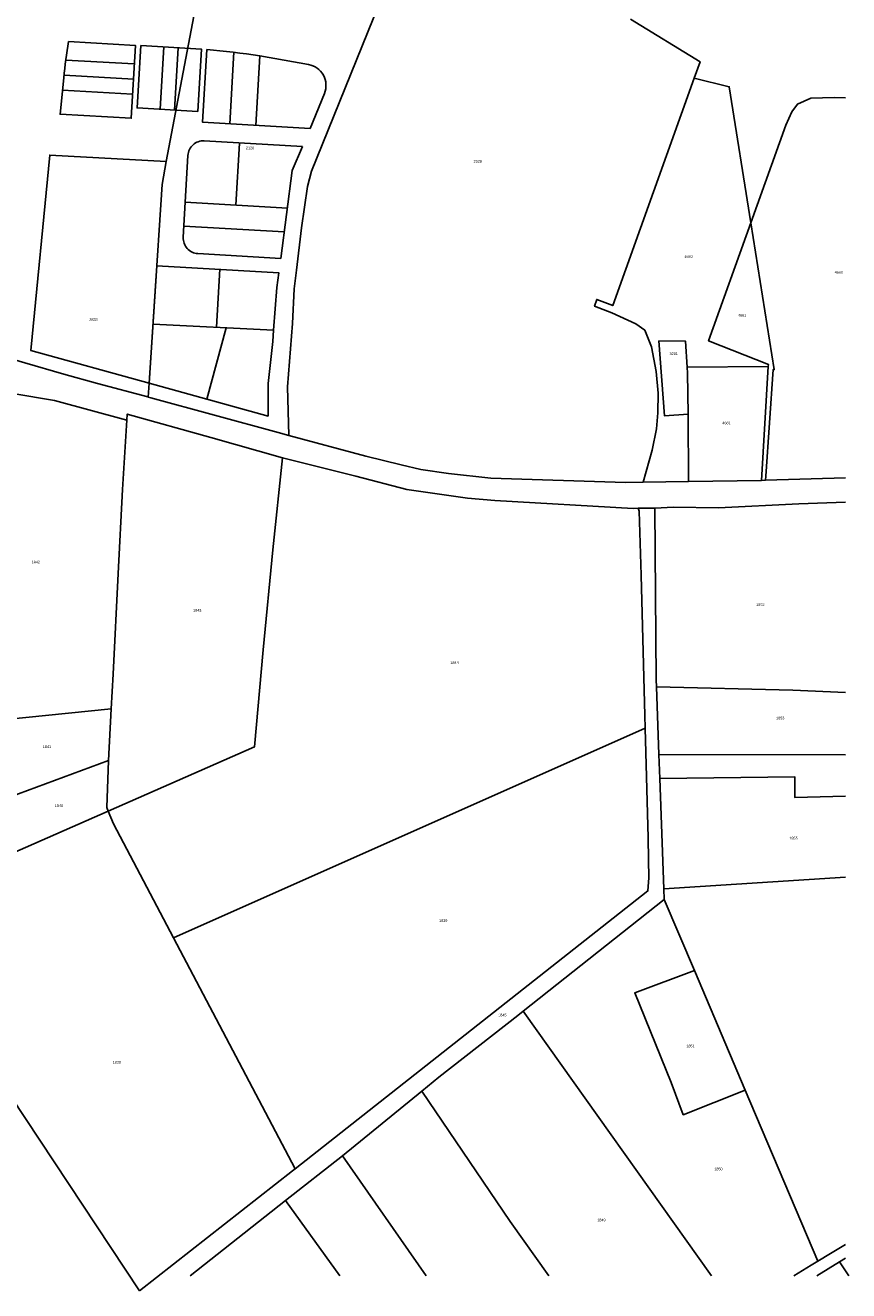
# Model space of a CAD drawing. Header units: metres. Extents: x 174165 to 174891, y 461922 to 462936.
# Tile 8 of 23: x 174583 to 174891, y 461922 to 462397. Entities that reach past the tile are written whole.
import ezdxf

# ---------------------------------------------------------------- set-up
doc = ezdxf.new("R2010")
doc.units = ezdxf.units.M
for name, color, linetype in [('B-XX-KG-GRENS_PERCEEL-G', 213, 'Continuous'), ('B-XX-KG-GRENS_PERCEEL-T20', 213, 'Continuous'), ('N-PV-KG-GRENS_PERCEEL-G', 1, 'Continuous')]:
    doc.layers.add(name, color=color, linetype=linetype)
doc.styles.add('NLCS-ISO-M500-T20', font='NLCS-ISO.ttf', dxfattribs={"height": 1})

msp = doc.modelspace()

# ---------------------------------------------------------------- linework, layer by layer
at = {"layer": 'B-XX-KG-GRENS_PERCEEL-G', "lineweight": -3, "flags": 128}
for points in [[(174723.76, 462426.98), (174651.66, 462430.95), (174635.49, 462345.42)], [(174681.5, 462242.64), (174680.94, 462260.93), (174682.85, 462284.71), (174683.46, 462297.67), (174684.28, 462304.65), (174686.13, 462320.56), (174688.39, 462336.02), (174689.91, 462341.83), (174715.23, 462404.23), (174717.49, 462411.59), (174723.76, 462426.98)], [(174833.46, 462376.75), (174835.67, 462382.9), (174809.63, 462398.9)], [(174814.28, 462225.17), (174817.75, 462237.14), (174819.32, 462245.18), (174819.85, 462251.17), (174819.9, 462258.49), (174819.21, 462266.69), (174817.48, 462275.98), (174814.95, 462282.21), (174811.54, 462284.58), (174802.58, 462288.67), (174796.1, 462291.15), (174796.95, 462293.7), (174802.93, 462291.42), (174833.46, 462376.75)], [(174854.73, 462322.43), (174846.59, 462373.5), (174833.46, 462376.75)], [(174854.73, 462322.43), (174867.85, 462359.13), (174870.06, 462364.04), (174872.18, 462367.01), (174877.22, 462369.23), (174886, 462369.47), (174890.18, 462369.37)], [(174635.49, 462345.42), (174591.77, 462347.84), (174584.66, 462274.58), (174629.06, 462262.26)], [(174629.06, 462262.26), (174631.06, 462293), (174633.92, 462336.84), (174635.49, 462345.42)], [(174861.26, 462268.6), (174861.3, 462269.31), (174838.88, 462278.12), (174854.73, 462322.43)], [(174860.2, 462225.87), (174860.31, 462227.39), (174863.15, 462267.43), (174863.5, 462267.38), (174854.73, 462322.43)], [(174628.72, 462257.08), (174628.53, 462257.13), (174609.69, 462262.21), (174597.06, 462265.69), (174582.37, 462269.97), (174564.89, 462275.11)], [(174831.17, 462250.72), (174822.38, 462250.04), (174820.15, 462278.19)], [(174820.15, 462278.19), (174830.25, 462278.05), (174830.82, 462268.24)], [(174831.17, 462250.72), (174830.94, 462266.03), (174830.82, 462268.24)], [(174861.26, 462268.6), (174858.76, 462225.83)], [(174620.67, 462248.4), (174593.57, 462255.79), (174562.97, 462260.95), (174553.65, 462260.95), (174540.67, 462259.48)], [(174629.06, 462262.26), (174628.72, 462257.08)], [(174628.72, 462257.08), (174629.66, 462256.83), (174677.48, 462243.74), (174681.5, 462242.64)], [(174652.23, 462241.9), (174620.81, 462250.72), (174620.67, 462248.4)], [(174614.83, 462140.1), (174615.5, 462153.1), (174617.47, 462190.84), (174619.04, 462222.36), (174620.67, 462248.4)], [(174679.07, 462234.3), (174652.23, 462241.9)], [(174681.5, 462242.64), (174710.37, 462234.97), (174723.6, 462231.63), (174730.97, 462229.87), (174741.3, 462228.43), (174757.19, 462226.72), (174807.72, 462225.01), (174814.28, 462225.17)], [(174679.07, 462234.3), (174675.4, 462199.73), (174671.83, 462162.23), (174668.61, 462125.89), (174613.74, 462101.8)], [(174758.73, 462218.33), (174748.46, 462219.1), (174725.72, 462222.44), (174706.56, 462227.41), (174679.07, 462234.3)], [(174890.18, 462226.78), (174860.2, 462225.87)], [(174831.39, 462225.42), (174814.28, 462225.17)], [(174858.76, 462225.83), (174831.39, 462225.42)], [(174860.2, 462225.87), (174858.76, 462225.83)], [(174812.42, 462215.36), (174810.64, 462215.3), (174758.73, 462218.33)], [(174890.18, 462217.68), (174872.77, 462217.03), (174842.63, 462215.51), (174825.67, 462215.83), (174818.69, 462215.42)], [(174818.69, 462215.42), (174812.42, 462215.36)], [(174815.06, 462132.86), (174814.93, 462137.57), (174813.53, 462190.27), (174812.83, 462214.23), (174812.42, 462215.36)], [(174819.35, 462148.32), (174819.26, 462151), (174818.69, 462215.42)], [(174819.35, 462148.32), (174870.46, 462147.14), (174890.18, 462146.26)], [(174820.27, 462123.03), (174819.35, 462148.32)], [(174614.83, 462140.1), (174566.69, 462135.31)], [(174613.84, 462120.73), (174614.83, 462140.1)], [(174638.13, 462054.22), (174815.06, 462132.86)], [(174683.78, 461967.61), (174816.09, 462071.85), (174816.4, 462076.67), (174816.3, 462083.6), (174816.2, 462091.77), (174815.06, 462132.86)], [(174890.18, 462122.82), (174820.27, 462123.03)], [(174820.6, 462114.01), (174820.27, 462123.03)], [(174613.84, 462120.73), (174573.27, 462105.69)], [(174613.74, 462101.8), (174613.18, 462103.17), (174613.84, 462120.73)], [(174890.18, 462107.33), (174871.18, 462106.87), (174871.23, 462114.56), (174820.6, 462114.01)], [(174822.09, 462072.63), (174820.6, 462114.01)], [(174613.74, 462101.8), (174577.51, 462085.91)], [(174613.74, 462101.8), (174615.74, 462096.94), (174638.13, 462054.22)], [(174890.18, 462076.94), (174822.09, 462072.63)], [(174822.09, 462072.63), (174822.24, 462068.65)], [(174822.24, 462068.65), (174769.33, 462026.67)], [(174822.24, 462068.65), (174833.54, 462042.01)], [(174539.83, 462051.09), (174625.38, 461921.85)], [(174638.13, 462054.22), (174683.78, 461967.61)], [(174833.54, 462042.01), (174811.15, 462033.62), (174824.8, 462000)], [(174833.54, 462042.01), (174852.62, 461997.04)], [(174731.3, 461996.74), (174737.73, 462001.9), (174767.34, 462025.1), (174769.33, 462026.67)], [(174769.33, 462026.67), (174839.95, 461927.47)], [(174824.8, 462000), (174829.36, 461987.82), (174852.62, 461997.04)], [(174731.3, 461996.74), (174701.63, 461972.38)], [(174778.91, 461927.47), (174764.5, 461947.78), (174731.3, 461996.74)], [(174852.62, 461997.04), (174879.84, 461932.9)], [(174701.63, 461972.38), (174680.17, 461955.63)], [(174732.96, 461927.47), (174701.63, 461972.38)], [(174625.38, 461921.85), (174682.82, 461966.86), (174683.78, 461967.61)], [(174644.45, 461927.47), (174680.17, 461955.63)], [(174680.17, 461955.63), (174700.61, 461927.47)], [(174879.84, 461932.9), (174884.54, 461935.76), (174890.18, 461939.17)], [(174870.88, 461927.47), (174877.37, 461931.39), (174879.84, 461932.9)], [(174879.48, 461927.47), (174888.01, 461932.71)], [(174888.01, 461932.71), (174890.18, 461934)], [(174891.41, 461927.47), (174888.01, 461932.71)]]:
    msp.add_lwpolyline(points, dxfattribs=at)
at = {"layer": 'N-PV-KG-GRENS_PERCEEL-G', "flags": 128}
for points in [[(174598.79, 462390.47), (174623.88, 462389.03), (174622.32, 462361.68), (174595.64, 462363.2), (174597.03, 462376.88, -0.014156)], [(174650.63, 462387.42), (174649.07, 462360.15), (174689.42, 462357.84), (174694.78, 462370.95, 0.477132), (174688.79, 462381.85), (174670.54, 462385.14, 0.016699)], [(174686.56, 462351.09), (174682.73, 462342.03), (174678.4, 462309.11), (174647.32, 462310.89, -0.414214), (174641.86, 462317.01), (174643.62, 462347.74, -0.414214), (174649.74, 462353.2)]]:
    msp.add_lwpolyline(points, format="xyb", close=True, dxfattribs=at)
for points in [[(174625.88, 462388.92), (174648.64, 462387.62), (174647.3, 462364.26), (174624.54, 462365.56)], [(174631.93, 462306.36), (174677.69, 462303.74), (174676.97, 462298.21), (174675.74, 462282.23), (174675.41, 462277.93), (174673.7, 462262.21), (174673.65, 462249.95), (174629.06, 462262.27)]]:
    msp.add_lwpolyline(points, close=True, dxfattribs=at)
at = {"layer": 'N-PV-KG-GRENS_PERCEEL-G'}
for points in [[(174633.23, 462365.06), (174634.56, 462388.42)], [(174638.62, 462364.75), (174639.96, 462388.11)], [(174623.48, 462382.05), (174597.79, 462383.52)], [(174660.83, 462386.42), (174659.3, 462359.56)], [(174669.04, 462359.01), (174670.54, 462385.14)], [(174623.16, 462376.35), (174597.13, 462377.84)], [(174622.83, 462370.66), (174596.55, 462372.17)], [(174662.91, 462352.34), (174661.58, 462329.11)], [(174642.61, 462330.19), (174680.88, 462328)], [(174642.1, 462321.21), (174679.71, 462319.05)], [(174654.31, 462283.29), (174655.55, 462305.01)], [(174650.68, 462256.3), (174657.94, 462283.11)]]:
    msp.add_lwpolyline(points, dxfattribs=at)
at = {"layer": 'N-PV-KG-GRENS_PERCEEL-G', "flags": 128}
msp.add_lwpolyline([(174630.51, 462284.46), (174675.74, 462282.23)], dxfattribs=at)
at = {"layer": 'N-PV-KG-GRENS_PERCEEL-G', "lineweight": -3, "flags": 128}
for points in [[(174830.82, 462268.24), (174861.26, 462268.6)], [(174831.39, 462225.42), (174831.17, 462250.72)]]:
    msp.add_lwpolyline(points, dxfattribs=at)

# ---------------------------------------------------------------- texts
at = {"layer": 'B-XX-KG-GRENS_PERCEEL-T20', "lineweight": -3, "char_height": 1, "width": 6, "attachment_point": 5, "style": 'NLCS-ISO-M500-T20'}
for s, insert in [('{\\fArial|b0|i0;2120}', (174666.91, 462350.54)), ('{\\fArial|b0|i0;2928}', (174752.28, 462345.49)), ('{\\fArial|b0|i0;4680}', (174831.37, 462309.8)), ('{\\fArial|b0|i0;4660}', (174887.73, 462303.91)), ('{\\fArial|b0|i0;3833}', (174608.17, 462286.18)), ('{\\fArial|b0|i0;4661}', (174851.45, 462287.72)), ('{\\fArial|b0|i0;3201}', (174825.78, 462273.34)), ('{\\fArial|b0|i0;4681}', (174845.6, 462247.39)), ('{\\fArial|b0|i0;1842}', (174586.51, 462195.16)), ('{\\fArial|b0|i0;1852}', (174858.27, 462179.24)), ('{\\fArial|b0|i0;1843}', (174647.09, 462177.09)), ('{\\fArial|b0|i0;1844}', (174743.58, 462157.42)), ('{\\fArial|b0|i0;1853}', (174865.75, 462136.67)), ('{\\fArial|b0|i0;1841}', (174590.75, 462125.94)), ('{\\fArial|b0|i0;1840}', (174595.23, 462103.77)), ('{\\fArial|b0|i0;1855}', (174870.74, 462091.61)), ('{\\fArial|b0|i0;1839}', (174739.35, 462060.67)), ('{\\fArial|b0|i0;1845}', (174761.53, 462025.25)), ('{\\fArial|b0|i0;1851}', (174832.09, 462013.63)), ('{\\fArial|b0|i0;1838}', (174616.92, 462007.55)), ('{\\fArial|b0|i0;1850}', (174842.57, 461967.49)), ('{\\fArial|b0|i0;1849}', (174798.68, 461948.35))]:
    msp.add_mtext(s, dxfattribs=dict(at, insert=insert))

doc.saveas('drawing.dxf')
